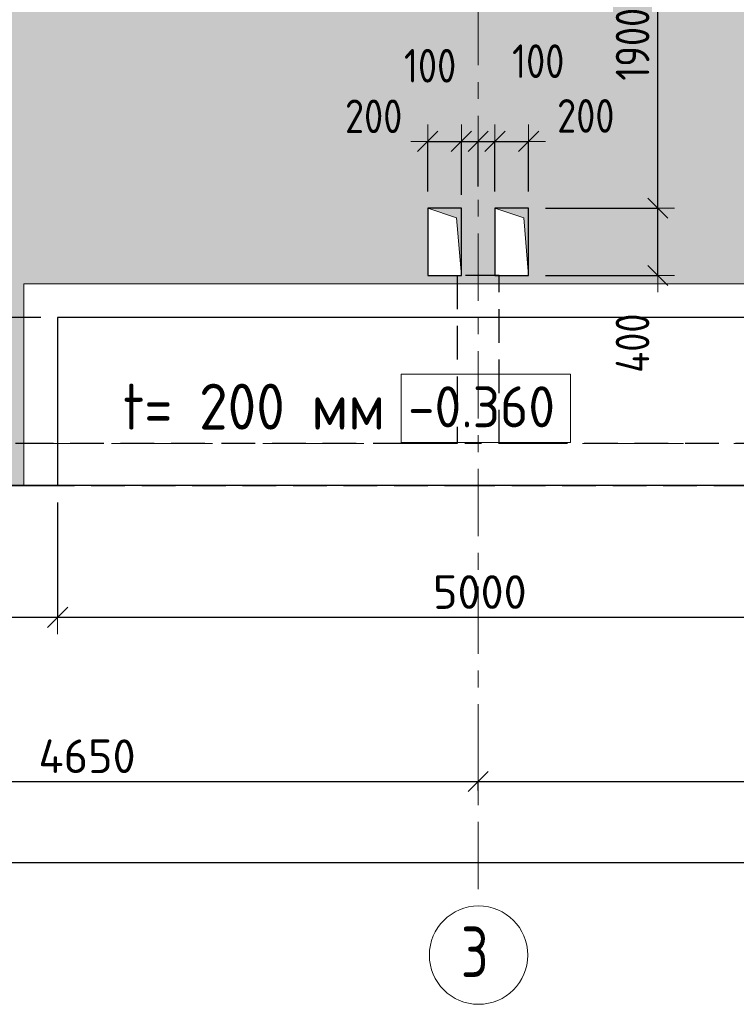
# Model space of a CAD drawing. Header units: metres. Extents: x -38 to 89, y -15 to 19.
# Tile 6 of 120: x 6.42 to 10.68, y -3.33 to 2.52. Entities that reach past the tile are written whole.
import ezdxf

# ---------------------------------------------------------------- set-up
doc = ezdxf.new("R2010")
doc.units = ezdxf.units.M
doc.header["$PDMODE"] = 65
for name, pattern in [('______11', [0.5, 0.4, -0.05, 0, -0.05]), ('______2', [0.27, 0.2, -0.07]), ('______5', [1.1, 0.8, -0.1, 0.1, -0.1])]:
    doc.linetypes.add(name, pattern=pattern)
for name, color, linetype, lineweight in [('XR$2$Осевая линия (1)', 7, '______5', 13), ('XR$2$Размерная линия (1)', 7, 'Continuous', 13), ('XR$3$Перекрытие (1)', 7, 'Continuous', 35), ('XR$3$Перекрытие (2)', 7, 'Continuous', 35), ('XR$4$Заливка', 7, 'Continuous', 13), ('XR$4$Перекрытие (1)', 7, 'Continuous', 35), ('XR$4$Перекрытие (2)', 7, 'Continuous', 35), ('XR$4$Размерная линия (1)', 7, 'Continuous', 13), ('XR$4$Текст_ примечание', 7, 'Continuous', 13), ('XR$6$Стена (1)', 7, 'Continuous', 35)]:
    doc.layers.add(name, color=color, linetype=linetype, lineweight=lineweight)
doc.layers.add('XR$3$Макрос проема_ отверстия', color=7, linetype='Continuous', lineweight=13, true_color=0x2d2d2d)
doc.styles.add('ISOCPEUR', font='txt')
doc.dimstyles.new('DIMSTYLE_3', dxfattribs={"dimtxt": 0.2, "dimasz": 0.2, "dimexe": 0, "dimexo": 0, "dimgap": 0.1, "dimtad": 2, "dimdec": 0, "dimlfac": 1000, "dimrnd": 5, "dimzin": 12, "dimdsep": 46, "dimtxsty": 'ISOCPEUR', "dimblk1": 'ALL_ML_STRICH', "dimblk2": 'ALL_ML_STRICH', "dimsah": 1, "dimcen": 0, "dimclrd": 7, "dimclre": 256, "dimclrt": 7, "dimadec": 0, "dimazin": 0, "dimtfac": 1, "dimtdec": 0, "dimtix": 1, "dimtmove": 2, "dimatfit": 3, "dimfxl": 0, "dimtzin": 0, "dimlwd": 0, "dimlwe": -3, "dimarcsym": 0})
doc.dimstyles.new('DIMSTYLE_6', dxfattribs={"dimtxt": 0.2, "dimasz": 0.2, "dimexe": 0, "dimexo": 0, "dimgap": 0.1, "dimtad": 2, "dimdec": 0, "dimlfac": 1000, "dimrnd": 5, "dimzin": 12, "dimdsep": 46, "dimtxsty": 'ISOCPEUR', "dimblk1": 'ALL_ML_STRICH', "dimblk2": 'ALL_ML_STRICH', "dimsah": 1, "dimcen": 0, "dimclrd": 7, "dimclre": 256, "dimclrt": 7, "dimadec": 0, "dimazin": 0, "dimtfac": 1, "dimtdec": 0, "dimtix": 1, "dimtmove": 2, "dimatfit": 3, "dimfxl": 0, "dimtvp": 1.2, "dimtzin": 0, "dimlwd": 0, "dimlwe": -3, "dimarcsym": 0})

# ---------------------------------------------------------------- blocks, each defined once
blk = doc.blocks.new('ALL_ML_STRICH')
at = {"color": 0, "linetype": 'ByBlock', "lineweight": -2}
for p, q in [((-0.3, -0.3), (0.3, 0.3)), ((0, -0.5), (0, 0.5)), ((-1, 0), (0.5, 0))]:
    blk.add_line(p, q, dxfattribs=at)
blk = doc.blocks.new('*D6')
at = {"layer": 'DEFPOINTS', "color": 7, "linetype": 'Continuous', "lineweight": 13, "transparency": 33554687}
for p in [(4.5, -2.009), (4.5, -2.0432), (9.15, -2.0432)]:
    blk.add_point(p, dxfattribs=at)
at = {"layer": 'XR$2$Размерная линия (1)', "color": 9, "linetype": 'Continuous', "lineweight": -2, "true_color": 0xc7c7c7, "transparency": 33554687}
for p, q in [((4.5, -2.0632), (4.5, -2.009)), ((9.15, -2.0632), (9.15, -2.009))]:
    blk.add_line(p, q, dxfattribs=at)
at = {"layer": 'XR$2$Размерная линия (1)', "color": 7, "linetype": 'Continuous', "lineweight": -2, "transparency": 33554687}
blk.add_line((4.5, -2.009), (9.15, -2.009), dxfattribs=at)
at = {"layer": 'XR$2$Размерная линия (1)', "color": 7, "linetype": 'Continuous', "lineweight": 13, "transparency": 33554687, "xscale": 0.2, "yscale": 0.2, "zscale": 0.2, "rotation": 180}
blk.add_blockref('ALL_ML_STRICH', (4.5, -2.009), dxfattribs=at)
at = {"layer": 'XR$2$Размерная линия (1)', "color": 7, "linetype": 'Continuous', "lineweight": 13, "transparency": 33554687, "xscale": 0.2, "yscale": 0.2, "zscale": 0.2}
blk.add_blockref('ALL_ML_STRICH', (9.15, -2.009), dxfattribs=at)
at = {"layer": 'XR$2$Размерная линия (1)', "color": 7, "linetype": 'Continuous', "lineweight": 13, "transparency": 33554687, "insert": (6.825, -1.859), "char_height": 0.2, "width": 0.8, "attachment_point": 5, "style": 'ISOCPEUR'}
blk.add_mtext('\\A1;{4650}', dxfattribs=at)
blk = doc.blocks.new('*D7')
at = {"layer": 'DEFPOINTS', "color": 7, "linetype": 'Continuous', "lineweight": 13, "transparency": 33554687}
for p in [(9.15, -2.009), (9.15, -2.0432), (13.75, -2.0432)]:
    blk.add_point(p, dxfattribs=at)
at = {"layer": 'XR$2$Размерная линия (1)', "color": 9, "linetype": 'Continuous', "lineweight": -2, "true_color": 0xc7c7c7, "transparency": 33554687}
for p, q in [((9.15, -2.0632), (9.15, -2.009)), ((13.75, -2.0632), (13.75, -2.009))]:
    blk.add_line(p, q, dxfattribs=at)
at = {"layer": 'XR$2$Размерная линия (1)', "color": 7, "linetype": 'Continuous', "lineweight": -2, "transparency": 33554687}
blk.add_line((9.15, -2.009), (13.75, -2.009), dxfattribs=at)
at = {"layer": 'XR$2$Размерная линия (1)', "color": 7, "linetype": 'Continuous', "lineweight": 13, "transparency": 33554687, "xscale": 0.2, "yscale": 0.2, "zscale": 0.2, "rotation": 180}
blk.add_blockref('ALL_ML_STRICH', (9.15, -2.009), dxfattribs=at)
at = {"layer": 'XR$2$Размерная линия (1)', "color": 7, "linetype": 'Continuous', "lineweight": 13, "transparency": 33554687, "xscale": 0.2, "yscale": 0.2, "zscale": 0.2}
blk.add_blockref('ALL_ML_STRICH', (13.75, -2.009), dxfattribs=at)
at = {"layer": 'XR$2$Размерная линия (1)', "color": 7, "linetype": 'Continuous', "lineweight": 13, "transparency": 33554687, "insert": (11.45, -1.859), "char_height": 0.2, "width": 0.8, "attachment_point": 5, "style": 'ISOCPEUR'}
blk.add_mtext('\\A1;{4600}', dxfattribs=at)
blk = doc.blocks.new('*D18')
at = {"layer": 'DEFPOINTS', "color": 7, "linetype": 'Continuous', "lineweight": 13, "transparency": 33554687}
for p in [(0.5, -2.3633), (61.6, -2.4001), (0.5, -2.4901)]:
    blk.add_point(p, dxfattribs=at)
at = {"layer": 'XR$2$Размерная линия (1)', "color": 9, "linetype": 'Continuous', "lineweight": -2, "true_color": 0xc7c7c7, "transparency": 33554687}
for p, q in [((0.5, -2.3833), (0.5, -2.4901)), ((61.6, -2.4201), (61.6, -2.4901))]:
    blk.add_line(p, q, dxfattribs=at)
at = {"layer": 'XR$2$Размерная линия (1)', "color": 7, "linetype": 'Continuous', "lineweight": -2, "transparency": 33554687}
blk.add_line((0.5, -2.4901), (61.6, -2.4901), dxfattribs=at)
at = {"layer": 'XR$2$Размерная линия (1)', "color": 7, "linetype": 'Continuous', "lineweight": 13, "transparency": 33554687, "xscale": 0.2, "yscale": 0.2, "zscale": 0.2, "rotation": 180}
blk.add_blockref('ALL_ML_STRICH', (0.5, -2.4901), dxfattribs=at)
at = {"layer": 'XR$2$Размерная линия (1)', "color": 7, "linetype": 'Continuous', "lineweight": 13, "transparency": 33554687, "xscale": 0.2, "yscale": 0.2, "zscale": 0.2}
blk.add_blockref('ALL_ML_STRICH', (61.6, -2.4901), dxfattribs=at)
at = {"layer": 'XR$2$Размерная линия (1)', "color": 7, "linetype": 'Continuous', "lineweight": 13, "transparency": 33554687, "insert": (31.1, -2.3401), "char_height": 0.2, "width": 1, "attachment_point": 5, "style": 'ISOCPEUR'}
blk.add_mtext('\\A1;{61100}', dxfattribs=at)
blk = doc.blocks.new('Отображение проема', base_point=(-1.158, -49.309))
at = {"layer": 'XR$3$Макрос проема_ отверстия', "true_color": 0x000000, "transparency": 33554687}
blk.add_hatch(color=18, dxfattribs=at).paths.add_polyline_path([(-1.158, -50.109), (-1.045, -49.423), (-0.358, -49.309), (-1.158, -49.309)])
at = {"layer": 'XR$3$Макрос проема_ отверстия', "transparency": 33554687}
for p, q in [((-1.158, -50.109), (-1.158, -49.309)), ((-1.158, -49.309), (-0.358, -49.309)), ((-1.045, -49.423), (-0.358, -49.309)), ((-1.158, -50.109), (-1.045, -49.423))]:
    blk.add_line(p, q, dxfattribs=at)
blk = doc.blocks.new('*D55')
at = {"layer": 'DEFPOINTS', "color": 7, "linetype": 'Continuous', "lineweight": 13, "transparency": 33554687}
for p in [(6.65, 0.7499), (5.7126, -0.2501), (6.65, -0.2501)]:
    blk.add_point(p, dxfattribs=at)
at = {"layer": 'XR$4$Размерная линия (1)', "color": 9, "linetype": 'Continuous', "lineweight": -2, "true_color": 0xc7c7c7, "transparency": 33554687}
for p, q in [((6.55, 0.7499), (5.7126, 0.7499)), ((6.55, -0.2501), (5.7126, -0.2501))]:
    blk.add_line(p, q, dxfattribs=at)
at = {"layer": 'XR$4$Размерная линия (1)', "color": 7, "linetype": 'Continuous', "lineweight": -2, "transparency": 33554687}
blk.add_line((5.7126, -0.2501), (5.7126, 0.7499), dxfattribs=at)
at = {"layer": 'XR$4$Размерная линия (1)', "color": 7, "linetype": 'Continuous', "lineweight": 13, "transparency": 33554687, "xscale": 0.2, "yscale": 0.2, "zscale": 0.2}
for p, rotation in [((5.7126, 0.7499), 90), ((5.7126, -0.2501), 270)]:
    blk.add_blockref('ALL_ML_STRICH', p, dxfattribs=dict(at, rotation=rotation))
at = {"layer": 'XR$4$Размерная линия (1)', "color": 7, "linetype": 'Continuous', "lineweight": 13, "transparency": 33554687, "insert": (5.5626, 0.2799), "char_height": 0.2, "width": 0.8, "attachment_point": 5, "rotation": 90, "style": 'ISOCPEUR'}
blk.add_mtext('\\A1;{1000}', dxfattribs=at)
blk = doc.blocks.new('*D105')
at = {"layer": 'DEFPOINTS', "color": 7, "linetype": 'Continuous', "lineweight": 13, "transparency": 33554687}
for p in [(8.85, 1.7973), (8.85, 1.4), (9.05, 1.3795)]:
    blk.add_point(p, dxfattribs=at)
at = {"layer": 'XR$4$Размерная линия (1)', "color": 9, "linetype": 'Continuous', "lineweight": -2, "true_color": 0xc7c7c7, "transparency": 33554687}
for p, q in [((8.85, 1.5), (8.85, 1.7973)), ((9.05, 1.4795), (9.05, 1.7973))]:
    blk.add_line(p, q, dxfattribs=at)
at = {"layer": 'XR$4$Размерная линия (1)', "color": 7, "linetype": 'Continuous', "lineweight": -2, "transparency": 33554687}
blk.add_line((8.85, 1.7973), (9.05, 1.7973), dxfattribs=at)
at = {"layer": 'XR$4$Размерная линия (1)', "color": 7, "linetype": 'Continuous', "lineweight": 13, "transparency": 33554687, "xscale": 0.2, "yscale": 0.2, "zscale": 0.2, "rotation": 180}
blk.add_blockref('ALL_ML_STRICH', (8.85, 1.7973), dxfattribs=at)
at = {"layer": 'XR$4$Размерная линия (1)', "color": 7, "linetype": 'Continuous', "lineweight": 13, "transparency": 33554687, "xscale": 0.2, "yscale": 0.2, "zscale": 0.2}
blk.add_blockref('ALL_ML_STRICH', (9.05, 1.7973), dxfattribs=at)
at = {"layer": 'XR$4$Размерная линия (1)', "color": 7, "linetype": 'Continuous', "lineweight": 13, "transparency": 33554687, "insert": (8.5287, 1.9463), "char_height": 0.2, "width": 0.5, "attachment_point": 5, "style": 'ISOCPEUR'}
blk.add_mtext('\\W0.83;\\A1;{200}', dxfattribs=at)
blk = doc.blocks.new('*D106')
at = {"layer": 'DEFPOINTS', "color": 7, "linetype": 'Continuous', "lineweight": 13, "transparency": 33554687}
for p in [(9.05, 1.7973), (9.15, 1.4293), (9.05, 1.3795)]:
    blk.add_point(p, dxfattribs=at)
at = {"layer": 'XR$4$Размерная линия (1)', "color": 9, "linetype": 'Continuous', "lineweight": -2, "true_color": 0xc7c7c7, "transparency": 33554687}
for p, q in [((9.05, 1.4795), (9.05, 1.7973)), ((9.15, 1.5293), (9.15, 1.7973))]:
    blk.add_line(p, q, dxfattribs=at)
at = {"layer": 'XR$4$Размерная линия (1)', "color": 7, "linetype": 'Continuous', "lineweight": -2, "transparency": 33554687}
blk.add_line((9.05, 1.7973), (9.15, 1.7973), dxfattribs=at)
at = {"layer": 'XR$4$Размерная линия (1)', "color": 7, "linetype": 'Continuous', "lineweight": 13, "transparency": 33554687, "xscale": 0.2, "yscale": 0.2, "zscale": 0.2, "rotation": 180}
blk.add_blockref('ALL_ML_STRICH', (9.05, 1.7973), dxfattribs=at)
at = {"layer": 'XR$4$Размерная линия (1)', "color": 7, "linetype": 'Continuous', "lineweight": 13, "transparency": 33554687, "xscale": 0.2, "yscale": 0.2, "zscale": 0.2}
blk.add_blockref('ALL_ML_STRICH', (9.15, 1.7973), dxfattribs=at)
at = {"layer": 'XR$4$Размерная линия (1)', "color": 7, "linetype": 'Continuous', "lineweight": 13, "transparency": 33554687, "insert": (8.8643, 2.2471), "char_height": 0.2, "width": 0.5, "attachment_point": 5, "style": 'ISOCPEUR'}
blk.add_mtext('\\W0.83;\\A1;{100}', dxfattribs=at)
blk = doc.blocks.new('*D107')
at = {"layer": 'DEFPOINTS', "color": 7, "linetype": 'Continuous', "lineweight": 13, "transparency": 33554687}
for p in [(9.15, 1.7973), (9.15, 1.4293), (9.25, 1.4)]:
    blk.add_point(p, dxfattribs=at)
at = {"layer": 'XR$4$Размерная линия (1)', "color": 9, "linetype": 'Continuous', "lineweight": -2, "true_color": 0xc7c7c7, "transparency": 33554687}
for p, q in [((9.15, 1.5293), (9.15, 1.7973)), ((9.25, 1.5), (9.25, 1.7973))]:
    blk.add_line(p, q, dxfattribs=at)
at = {"layer": 'XR$4$Размерная линия (1)', "color": 7, "linetype": 'Continuous', "lineweight": -2, "transparency": 33554687}
blk.add_line((9.15, 1.7973), (9.25, 1.7973), dxfattribs=at)
at = {"layer": 'XR$4$Размерная линия (1)', "color": 7, "linetype": 'Continuous', "lineweight": 13, "transparency": 33554687, "xscale": 0.2, "yscale": 0.2, "zscale": 0.2, "rotation": 180}
blk.add_blockref('ALL_ML_STRICH', (9.15, 1.7973), dxfattribs=at)
at = {"layer": 'XR$4$Размерная линия (1)', "color": 7, "linetype": 'Continuous', "lineweight": 13, "transparency": 33554687, "xscale": 0.2, "yscale": 0.2, "zscale": 0.2}
blk.add_blockref('ALL_ML_STRICH', (9.25, 1.7973), dxfattribs=at)
at = {"layer": 'XR$4$Размерная линия (1)', "color": 7, "linetype": 'Continuous', "lineweight": 13, "transparency": 33554687, "insert": (9.5071, 2.2742), "char_height": 0.2, "width": 0.5, "attachment_point": 5, "style": 'ISOCPEUR'}
blk.add_mtext('\\W0.83;\\A1;{100}', dxfattribs=at)
blk = doc.blocks.new('*D108')
at = {"layer": 'DEFPOINTS', "color": 7, "linetype": 'Continuous', "lineweight": 13, "transparency": 33554687}
for p in [(9.25, 1.7973), (9.25, 1.4), (9.45, 1.4)]:
    blk.add_point(p, dxfattribs=at)
at = {"layer": 'XR$4$Размерная линия (1)', "color": 9, "linetype": 'Continuous', "lineweight": -2, "true_color": 0xc7c7c7, "transparency": 33554687}
for p, q in [((9.25, 1.5), (9.25, 1.7973)), ((9.45, 1.5), (9.45, 1.7973))]:
    blk.add_line(p, q, dxfattribs=at)
at = {"layer": 'XR$4$Размерная линия (1)', "color": 7, "linetype": 'Continuous', "lineweight": -2, "transparency": 33554687}
blk.add_line((9.25, 1.7973), (9.45, 1.7973), dxfattribs=at)
at = {"layer": 'XR$4$Размерная линия (1)', "color": 7, "linetype": 'Continuous', "lineweight": 13, "transparency": 33554687, "xscale": 0.2, "yscale": 0.2, "zscale": 0.2, "rotation": 180}
blk.add_blockref('ALL_ML_STRICH', (9.25, 1.7973), dxfattribs=at)
at = {"layer": 'XR$4$Размерная линия (1)', "color": 7, "linetype": 'Continuous', "lineweight": 13, "transparency": 33554687, "xscale": 0.2, "yscale": 0.2, "zscale": 0.2}
blk.add_blockref('ALL_ML_STRICH', (9.45, 1.7973), dxfattribs=at)
at = {"layer": 'XR$4$Размерная линия (1)', "color": 7, "linetype": 'Continuous', "lineweight": 13, "transparency": 33554687, "insert": (9.7897, 1.9489), "char_height": 0.2, "width": 0.5, "attachment_point": 5, "style": 'ISOCPEUR'}
blk.add_mtext('\\W0.83;\\A1;{200}', dxfattribs=at)
blk = doc.blocks.new('*D130')
at = {"layer": 'DEFPOINTS', "color": 7, "linetype": 'Continuous', "lineweight": 13, "transparency": 33554687}
for p in [(9.45, 1.4), (9.45, 1), (10.2177, 1)]:
    blk.add_point(p, dxfattribs=at)
at = {"layer": 'XR$4$Размерная линия (1)', "color": 9, "linetype": 'Continuous', "lineweight": -2, "true_color": 0xc7c7c7, "transparency": 33554687}
for p, q in [((9.55, 1.4), (10.2177, 1.4)), ((9.55, 1), (10.2177, 1))]:
    blk.add_line(p, q, dxfattribs=at)
at = {"layer": 'XR$4$Размерная линия (1)', "color": 7, "linetype": 'Continuous', "lineweight": -2, "transparency": 33554687}
blk.add_line((10.2177, 1), (10.2177, 1.4), dxfattribs=at)
at = {"layer": 'XR$4$Размерная линия (1)', "color": 7, "linetype": 'Continuous', "lineweight": 13, "transparency": 33554687, "xscale": 0.2, "yscale": 0.2, "zscale": 0.2}
for p, rotation in [((10.2177, 1.4), 90), ((10.2177, 1), 270)]:
    blk.add_blockref('ALL_ML_STRICH', p, dxfattribs=dict(at, rotation=rotation))
at = {"layer": 'XR$4$Размерная линия (1)', "color": 7, "linetype": 'Continuous', "lineweight": 13, "transparency": 33554687, "insert": (10.0674, 0.5974), "char_height": 0.2, "width": 0.5, "attachment_point": 5, "rotation": 90, "style": 'ISOCPEUR'}
blk.add_mtext('\\W0.83;\\A1;{400}', dxfattribs=at)
blk = doc.blocks.new('*D131')
at = {"layer": 'DEFPOINTS', "color": 7, "linetype": 'Continuous', "lineweight": 13, "transparency": 33554687}
for p in [(10.4305, 3.3), (9.45, 1.4), (10.2177, 1.4)]:
    blk.add_point(p, dxfattribs=at)
at = {"layer": 'XR$4$Размерная линия (1)', "color": 9, "linetype": 'Continuous', "lineweight": -2, "true_color": 0xc7c7c7, "transparency": 33554687}
for p, q in [((10.5305, 3.3), (10.2177, 3.3)), ((9.55, 1.4), (10.2177, 1.4))]:
    blk.add_line(p, q, dxfattribs=at)
at = {"layer": 'XR$4$Размерная линия (1)', "color": 7, "linetype": 'Continuous', "lineweight": -2, "transparency": 33554687}
blk.add_line((10.2177, 1.4), (10.2177, 3.3), dxfattribs=at)
at = {"layer": 'XR$4$Размерная линия (1)', "color": 7, "linetype": 'Continuous', "lineweight": 13, "transparency": 33554687, "xscale": 0.2, "yscale": 0.2, "zscale": 0.2}
for p, rotation in [((10.2177, 3.3), 90), ((10.2177, 1.4), 270)]:
    blk.add_blockref('ALL_ML_STRICH', p, dxfattribs=dict(at, rotation=rotation))
at = {"layer": 'XR$4$Размерная линия (1)', "color": 7, "linetype": 'Continuous', "lineweight": 13, "transparency": 33554687, "insert": (10.0677, 2.375), "char_height": 0.2, "width": 0.666667, "attachment_point": 5, "rotation": 90, "style": 'ISOCPEUR'}
blk.add_mtext('\\W0.83;\\A1;{1900}', dxfattribs=at)
blk = doc.blocks.new('*D478')
at = {"layer": 'DEFPOINTS', "color": 7, "linetype": 'Continuous', "lineweight": 13, "transparency": 33554687}
for p in [(0.175, -0.25), (6.65, -0.2501), (0.175, -1.0326)]:
    blk.add_point(p, dxfattribs=at)
at = {"layer": 'XR$4$Размерная линия (1)', "color": 9, "linetype": 'Continuous', "lineweight": -2, "true_color": 0xc7c7c7, "transparency": 33554687}
for p, q in [((0.175, -0.35), (0.175, -1.0326)), ((6.65, -0.3501), (6.65, -1.0326))]:
    blk.add_line(p, q, dxfattribs=at)
at = {"layer": 'XR$4$Размерная линия (1)', "color": 7, "linetype": 'Continuous', "lineweight": -2, "transparency": 33554687}
blk.add_line((0.175, -1.0326), (6.65, -1.0326), dxfattribs=at)
at = {"layer": 'XR$4$Размерная линия (1)', "color": 7, "linetype": 'Continuous', "lineweight": 13, "transparency": 33554687, "xscale": 0.2, "yscale": 0.2, "zscale": 0.2, "rotation": 180}
blk.add_blockref('ALL_ML_STRICH', (0.175, -1.0326), dxfattribs=at)
at = {"layer": 'XR$4$Размерная линия (1)', "color": 7, "linetype": 'Continuous', "lineweight": 13, "transparency": 33554687, "xscale": 0.2, "yscale": 0.2, "zscale": 0.2}
blk.add_blockref('ALL_ML_STRICH', (6.65, -1.0326), dxfattribs=at)
at = {"layer": 'XR$4$Размерная линия (1)', "color": 7, "linetype": 'Continuous', "lineweight": 13, "transparency": 33554687, "insert": (3.4125, -0.8826), "char_height": 0.2, "width": 0.8, "attachment_point": 5, "style": 'ISOCPEUR'}
blk.add_mtext('\\A1;{6475}', dxfattribs=at)
blk = doc.blocks.new('*D479')
at = {"layer": 'DEFPOINTS', "color": 7, "linetype": 'Continuous', "lineweight": 13, "transparency": 33554687}
for p in [(6.65, -0.2501), (11.65, -0.2496), (6.65, -1.0326)]:
    blk.add_point(p, dxfattribs=at)
at = {"layer": 'XR$4$Размерная линия (1)', "color": 9, "linetype": 'Continuous', "lineweight": -2, "true_color": 0xc7c7c7, "transparency": 33554687}
for p, q in [((6.65, -0.3501), (6.65, -1.0326)), ((11.65, -0.3496), (11.65, -1.0326))]:
    blk.add_line(p, q, dxfattribs=at)
at = {"layer": 'XR$4$Размерная линия (1)', "color": 7, "linetype": 'Continuous', "lineweight": -2, "transparency": 33554687}
blk.add_line((6.65, -1.0326), (11.65, -1.0326), dxfattribs=at)
at = {"layer": 'XR$4$Размерная линия (1)', "color": 7, "linetype": 'Continuous', "lineweight": 13, "transparency": 33554687, "xscale": 0.2, "yscale": 0.2, "zscale": 0.2, "rotation": 180}
blk.add_blockref('ALL_ML_STRICH', (6.65, -1.0326), dxfattribs=at)
at = {"layer": 'XR$4$Размерная линия (1)', "color": 7, "linetype": 'Continuous', "lineweight": 13, "transparency": 33554687, "xscale": 0.2, "yscale": 0.2, "zscale": 0.2}
blk.add_blockref('ALL_ML_STRICH', (11.65, -1.0326), dxfattribs=at)
at = {"layer": 'XR$4$Размерная линия (1)', "color": 7, "linetype": 'Continuous', "lineweight": 13, "transparency": 33554687, "insert": (9.16, -0.8826), "char_height": 0.2, "width": 0.8, "attachment_point": 5, "style": 'ISOCPEUR'}
blk.add_mtext('\\A1;{5000}', dxfattribs=at)

msp = doc.modelspace()

# ---------------------------------------------------------------- hatches: boundary and pattern name
at = {"layer": 'XR$4$Заливка', "linetype": 'Continuous', "lineweight": 13, "true_color": 0xf1f1f1, "transparency": 33554687}
h = msp.add_hatch(color=7, dxfattribs=at)
h.paths.add_polyline_path([(16.1, 14.59), (16.1, 16.65), (7.2, 16.65), (7.2, 15.4), (1.8, 15.4), (1.8, 16.65), (0.25, 16.65), (0.25, 14.05), (0.175, 14.05), (0.175, -0.25), (6.45, -0.25), (6.45, 0.95), (11.85, 0.95), (11.85, -0.25), (16.75, -0.25), (16.75, 0.95), (22.15, 0.95), (22.15, -0.25), (28.375, -0.25), (28.375, 1.2), (32.625, 1.2), (32.625, -0.25), (32.675, -0.25), (32.675, 16.65), (32.625, 16.65), (32.625, 15.4), (26.03, 15.4), (26.03, 16.65), (23.6503, 16.65), (23.6503, 11.79), (21.88, 11.79), (21.88, 16.65), (19.08, 16.65), (19.08, 14.59)])
h.paths.add_polyline_path([(27.93, 14.15), (28.13, 14.15), (28.13, 13.75), (27.93, 13.75)], flags=16)
h.paths.add_polyline_path([(28.33, 10), (28.33, 10.4), (28.53, 10.4), (28.53, 10)], flags=16)
h.paths.add_polyline_path([(28.33, 11.6), (28.53, 11.6), (28.53, 11.2), (28.33, 11.2)], flags=16)
h.paths.add_polyline_path([(28.33, 12.8), (28.53, 12.8), (28.53, 12.4), (28.33, 12.4)], flags=16)
h.paths.add_polyline_path([(21.68, 15.675), (21.73, 15.675), (21.73, 15.625), (21.68, 15.625)], flags=16)
h.paths.add_polyline_path([(21.63, 16.2), (21.53, 16.2), (21.53, 16.4), (21.63, 16.4)], flags=16)
h.paths.add_polyline_path([(1.3, 7.2), (1.3, 7.15), (1.25, 7.15), (1.25, 7.2)], flags=16)
h.paths.add_polyline_path([(30.3763, 5.6203), (30.3523, 5.6281), (30.3319, 5.643), (30.3171, 5.6634), (30.3093, 5.6874), (30.3093, 5.7126), (30.3171, 5.7366), (30.3319, 5.757), (30.3523, 5.7719), (30.3763, 5.7797), (30.4016, 5.7797), (30.4256, 5.7719), (30.446, 5.757), (30.4608, 5.7366), (30.4686, 5.7126), (30.4686, 5.6874), (30.4608, 5.6634), (30.446, 5.643), (30.4256, 5.6281), (30.4016, 5.6203)], flags=16)
h.paths.add_polyline_path([(1.3, 7.45), (1.3, 7.4), (1.25, 7.4), (1.25, 7.45)], flags=16)
h.paths.add_polyline_path([(12.75, 10.1), (12.7, 10.1), (12.7, 10.15), (12.75, 10.15)], flags=16)
h.paths.add_polyline_path([(12.75, 10.65), (12.7, 10.65), (12.7, 10.7), (12.75, 10.7)], flags=16)
h.paths.add_polyline_path([(29.87, 9.6), (29.87, 9.2), (29.67, 9.2), (29.67, 9.6)], flags=16)
h.paths.add_polyline_path([(32.05, 8.93), (32.45, 8.93), (32.45, 8.53), (32.05, 8.53)], flags=16)
h.paths.add_polyline_path([(32.25, 5.54), (32.45, 5.54), (32.45, 5.14), (32.25, 5.14)], flags=16)
h.paths.add_polyline_path([(32.25, 5.82), (32.45, 5.82), (32.45, 5.62), (32.25, 5.62)], flags=16)
h.paths.add_polyline_path([(4.4, 14.95), (4.2, 14.95), (4.2, 15.35), (4.4, 15.35)], flags=16)
h.paths.add_polyline_path([(4.8, 15.35), (4.8, 14.95), (4.6, 14.95), (4.6, 15.35)], flags=16)
h.paths.add_polyline_path([(12.475, 9.2), (12.125, 9.2), (12.125, 9.4), (12.475, 9.4)], flags=16)
h.paths.add_polyline_path([(4.94, 7.2), (4.94, 6.8), (4.54, 6.8), (4.54, 7.2)], flags=16)
h.paths.add_polyline_path([(14.0049, 9.3), (13.6049, 9.3), (13.6049, 9.7), (14.0049, 9.7)], flags=16)
h.paths.add_polyline_path([(14.25, 7.1), (13.85, 7.1), (13.85, 7.32), (14.25, 7.32)], flags=16)
h.paths.add_polyline_path([(19.35, 1), (19.15, 1), (19.15, 1.4), (19.35, 1.4)], flags=16)
h.paths.add_polyline_path([(19.35, 4.32), (19.3, 4.32), (19.3, 4.37), (19.35, 4.37)], flags=16)
h.paths.add_polyline_path([(19.75, 1), (19.55, 1), (19.55, 1.4), (19.75, 1.4)], flags=16)
h.paths.add_polyline_path([(21.45, 7.2), (21.45, 6.85), (21.25, 6.85), (21.25, 7.2)], flags=16)
h.paths.add_polyline_path([(21.65, 6.87), (21.65, 7.27), (22.05, 7.27), (22.05, 6.87)], flags=16)
h.paths.add_polyline_path([(19.35, 4.92), (19.35, 4.87), (19.3, 4.87), (19.3, 4.92)], flags=16)
h.paths.add_polyline_path([(22.795, 9.52), (23.295, 9.52), (23.295, 9.36), (22.795, 9.36)], flags=16)
h.paths.add_polyline_path([(19.325, 7.2), (19.325, 6.85), (19.125, 6.85), (19.125, 7.2)], flags=16)
h.paths.add_polyline_path([(16.17, 4.72), (16.17, 5.12), (16.57, 5.12), (16.57, 4.72)], flags=16)
h.paths.add_polyline_path([(22.58, 9.505), (22.58, 9.125), (21.88, 9.125), (21.88, 9.505)], flags=16)
h.paths.add_polyline_path([(8.85, 1), (8.85, 1.4), (9.05, 1.4), (9.05, 1)], flags=16)
h.paths.add_polyline_path([(9.25, 1.4), (9.45, 1.4), (9.45, 1), (9.25, 1)], flags=16)
h.paths.add_polyline_path([(23.445, 9.36), (23.445, 9.52), (23.715, 9.52), (23.715, 9.36)], flags=16)
h.paths.add_polyline_path([(23.8, 4.92), (23.85, 4.92), (23.85, 4.87), (23.8, 4.87)], flags=16)
h.paths.add_polyline_path([(25.98, 16.4), (25.98, 16.3), (25.78, 16.3), (25.78, 16.4)], flags=16)
h.paths.add_polyline_path([(26.233, 4.8037), (26.2181, 4.8241), (26.2103, 4.8481), (26.2103, 4.8733), (26.2181, 4.8973), (26.233, 4.9177), (26.2534, 4.9326), (26.2774, 4.9404), (26.3026, 4.9404), (26.3266, 4.9326), (26.347, 4.9177), (26.3619, 4.8973), (26.3697, 4.8733), (26.3697, 4.8481), (26.3619, 4.8241), (26.347, 4.8037), (26.3266, 4.7888), (26.3026, 4.781), (26.2774, 4.781), (26.2534, 4.7888)], flags=16)
h.paths.add_polyline_path([(25.85, 6.87), (25.85, 7.27), (26.25, 7.27), (26.25, 6.87)], flags=16)
h.paths.add_polyline_path([(23.85, 4.37), (23.85, 4.32), (23.8, 4.32), (23.8, 4.37)], flags=16)
h.paths.add_polyline_path([(26.23, 14.6), (26.43, 14.6), (26.43, 14.2), (26.23, 14.2)], flags=16)
h.paths.add_polyline_path([(5.73, 10.925), (5.73, 10.675), (5.48, 10.675), (5.48, 10.925)], flags=16)
h.paths.add_polyline_path([(6.1, 11.5), (6.3, 11.5), (6.3, 11.15), (6.1, 11.15)], flags=16)
h.paths.add_polyline_path([(6.02, 11.5), (6.02, 11.1), (5.62, 11.1), (5.62, 11.5)], flags=16)
h.paths.add_polyline_path([(5.2, 11.5), (5.4, 11.5), (5.4, 11.15), (5.2, 11.15)], flags=16)
h.paths.add_polyline_path([(7.7499, 11.775), (7.7499, 11.725), (7.6999, 11.725), (7.6999, 11.775)], flags=16)
h.paths.add_polyline_path([(12.1, 11.48), (12.1, 11.88), (12.5, 11.88), (12.5, 11.48)], flags=16)
h.paths.add_polyline_path([(26.23, 15.2), (26.43, 15.2), (26.43, 14.8), (26.23, 14.8)], flags=16)
h.paths.add_polyline_path([(26.23, 13), (26.23, 13.4), (26.43, 13.4), (26.43, 13)], flags=16)
h.paths.add_polyline_path([(26.23, 9.53), (26.63, 9.53), (26.63, 9.13), (26.23, 9.13)], flags=16)
h.paths.add_polyline_path([(23.625, 6.47), (23.625, 6.67), (23.825, 6.67), (23.825, 6.47)], flags=16)
h.paths.add_polyline_path([(23.51, 7.17), (23.91, 7.17), (23.91, 6.87), (23.51, 6.87)], flags=16)
h.paths.add_polyline_path([(21.6895, 4.8733), (21.6895, 4.8481), (21.6817, 4.8241), (21.6669, 4.8037), (21.6465, 4.7888), (21.6225, 4.781), (21.5973, 4.781), (21.5733, 4.7888), (21.5528, 4.8037), (21.538, 4.8241), (21.5302, 4.8481), (21.5302, 4.8733), (21.538, 4.8973), (21.5528, 4.9177), (21.5733, 4.9326), (21.5973, 4.9404), (21.6225, 4.9404), (21.6465, 4.9326), (21.6669, 4.9177), (21.6817, 4.8973)], flags=16)
h.paths.add_polyline_path([(28.33, 13.4), (28.53, 13.4), (28.53, 13), (28.33, 13)], flags=16)
h.paths.add_polyline_path([(13.85, 5.21), (13.85, 5.56), (14.05, 5.56), (14.05, 5.21)], flags=16)
h.paths.add_polyline_path([(13.65, 5.42), (13.65, 5.02), (13.25, 5.02), (13.25, 5.42)], flags=16)
h.paths.add_polyline_path([(13.85, 4.68), (13.85, 5.13), (14.1, 5.13), (14.1, 4.68)], flags=16)
h.paths.add_polyline_path([(13.65, 4.9), (13.65, 4.7), (13.3, 4.7), (13.3, 4.9)], flags=16)
h.paths.add_polyline_path([(16.46, 7.55), (16.46, 7.9), (16.66, 7.9), (16.66, 7.55)], flags=16)
h.paths.add_polyline_path([(11.4302, 5.0967), (11.438, 5.0727), (11.438, 5.0475), (11.4302, 5.0235), (11.4153, 5.003), (11.3949, 4.9882), (11.3709, 4.9804), (11.3457, 4.9804), (11.3217, 4.9882), (11.3013, 5.003), (11.2864, 5.0235), (11.2786, 5.0475), (11.2786, 5.0727), (11.2864, 5.0967), (11.3013, 5.1171), (11.3217, 5.132), (11.3457, 5.1398), (11.3709, 5.1398), (11.3949, 5.132), (11.4153, 5.1171)], flags=16)
h.paths.add_polyline_path([(9.25, 4.0881), (9.35, 4.0881), (9.35, 3.8881), (9.25, 3.8881)], flags=16)
h.paths.add_polyline_path([(8.3403, 3.521), (8.5403, 3.521), (8.5403, 3.421), (8.3403, 3.421)], flags=16)
h.paths.add_polyline_path([(15.37, 7.1), (15.37, 7.3), (15.57, 7.3), (15.57, 7.1)], flags=16)
h.paths.add_polyline_path([(17.11, 7.65), (17.11, 7.4), (16.86, 7.4), (16.86, 7.65)], flags=16)
h.paths.add_polyline_path([(16.37, 7.3), (16.57, 7.3), (16.57, 7.1), (16.37, 7.1)], flags=16)
h.paths.add_polyline_path([(13.65, 5.7), (13.65, 5.5), (13.3, 5.5), (13.3, 5.7)], flags=16)
h.paths.add_polyline_path([(28.33, 13.6), (28.33, 14), (28.53, 14), (28.53, 13.6)], flags=16)
h.paths.add_polyline_path([(9.275, 6.87), (9.325, 6.87), (9.325, 6.82), (9.275, 6.82)], flags=16)
h.paths.add_polyline_path([(16.86, 9.09), (16.86, 9.49), (17.26, 9.49), (17.26, 9.09)], flags=16)
h.paths.add_polyline_path([(12.7, 7.75), (12.9, 7.75), (12.9, 7.4), (12.7, 7.4)], flags=16)
h.paths.add_polyline_path([(9.275, 6.32), (9.325, 6.32), (9.325, 6.27), (9.275, 6.27)], flags=16)
h.paths.add_polyline_path([(17.5, 9.28), (17.5, 9.08), (17.3, 9.08), (17.3, 9.28)], flags=16)
h.paths.add_polyline_path([(16.86, 8.8), (16.86, 9), (17.21, 9), (17.21, 8.8)], flags=16)
h.paths.add_polyline_path([(18.38, 9.485), (18.63, 9.485), (18.63, 9.235), (18.38, 9.235)], flags=16)
h.paths.add_polyline_path([(8.7, 5.18), (8.7, 5.38), (9.05, 5.38), (9.05, 5.18)], flags=16)
h.paths.add_polyline_path([(28.53, 15.2), (28.53, 14.8), (28.33, 14.8), (28.33, 15.2)], flags=16)
h.paths.add_polyline_path([(4.265, 12.51), (4.265, 12.71), (4.365, 12.71), (4.365, 12.51)], flags=16)
h.paths.add_polyline_path([(4.635, 12.19), (4.735, 12.19), (4.735, 11.99), (4.635, 11.99)], flags=16)
h.paths.add_polyline_path([(7.1499, 11.725), (7.1499, 11.775), (7.1999, 11.775), (7.1999, 11.725)], flags=16)
h.paths.add_polyline_path([(18.68, 14.54), (18.88, 14.54), (18.88, 14.14), (18.68, 14.14)], flags=16)
h.paths.add_polyline_path([(28.33, 14.6), (28.53, 14.6), (28.53, 14.2), (28.33, 14.2)], flags=16)
h.paths.add_polyline_path([(0.535, 9.09), (0.635, 9.09), (0.635, 8.89), (0.535, 8.89)], flags=16)
h.paths.add_polyline_path([(26.23, 13.6), (26.23, 14), (26.43, 14), (26.43, 13.6)], flags=16)
h.paths.add_polyline_path([(0.535, 6.41), (0.635, 6.41), (0.635, 6.21), (0.535, 6.21)], flags=16)
h.paths.add_polyline_path([(7.815, 9.22), (7.815, 9.38), (8.475, 9.38), (8.475, 9.22)], flags=16)
h.paths.add_polyline_path([(0.7, 7.45), (0.75, 7.45), (0.75, 7.4), (0.7, 7.4)], flags=16)
h.paths.add_polyline_path([(8.645, 9.38), (9.115, 9.38), (9.115, 9.22), (8.645, 9.22)], flags=16)
h.paths.add_polyline_path([(0.75, 7.2), (0.75, 7.15), (0.7, 7.15), (0.7, 7.2)], flags=16)

# ---------------------------------------------------------------- linework, layer by layer
at = {"layer": 'XR$2$Осевая линия (1)', "color": 253, "linetype": '______11', "lineweight": 13, "true_color": 0xa0a0a0, "transparency": 33554687}
for p, q in [((9.15, -2.65), (9.15, 18.35)), ((-2.63, 0), (62.6, 0))]:
    msp.add_line(p, q, dxfattribs=at)
at = {"layer": 'XR$2$Осевая линия (1)', "color": 7, "linetype": 'Continuous', "lineweight": 13, "transparency": 33554687}
msp.add_circle((9.1524, -3.0419), 0.2924, dxfattribs=at)
at = {"layer": 'XR$3$Перекрытие (1)', "color": 7, "linetype": 'Continuous', "lineweight": 13, "transparency": 33554687}
for p, q in [((8.85, 1.4), (8.85, 1)), ((9.05, 1.4), (8.85, 1.4)), ((9.05, 1), (9.05, 1.4)), ((9.25, 1.4), (9.25, 1)), ((9.45, 1.4), (9.25, 1.4)), ((9.45, 1), (9.45, 1.4)), ((8.85, 1), (9.05, 1)), ((9.25, 1), (9.45, 1)), ((6.65, -0.25), (6.65, 0.7499)), ((6.65, 0.7499), (11.65, 0.7498)), ((0.175, -0.25), (6.65, -0.25))]:
    msp.add_line(p, q, dxfattribs=at)
at = {"layer": 'XR$3$Перекрытие (2)', "color": 7, "linetype": 'Continuous', "lineweight": 13, "transparency": 33554687}
for p, q in [((6.45, 0.95), (6.45, -0.25)), ((11.85, 0.95), (6.45, 0.95)), ((6.45, -0.25), (11.85, -0.25))]:
    msp.add_line(p, q, dxfattribs=at)
at = {"layer": 'XR$4$Перекрытие (1)', "color": 7, "linetype": 'Continuous', "lineweight": 25, "transparency": 33554687}
for p, q in [((8.85, 1.4), (8.85, 1)), ((9.05, 1.4), (8.85, 1.4)), ((9.05, 1), (9.05, 1.4)), ((9.25, 1.4), (9.25, 1)), ((9.45, 1.4), (9.25, 1.4)), ((9.45, 1), (9.45, 1.4)), ((8.85, 1), (9.05, 1)), ((9.25, 1), (9.45, 1)), ((6.65, 0.7499), (6.65, -0.25)), ((11.65, 0.7498), (6.65, 0.7499)), ((6.65, -0.25), (0.175, -0.25))]:
    msp.add_line(p, q, dxfattribs=at)
at = {"layer": 'XR$4$Перекрытие (2)', "color": 7, "linetype": '______2', "lineweight": 18, "transparency": 33554687}
for p, q in [((6.45, -0.25), (6.45, 0.95)), ((6.45, 0.95), (11.85, 0.95))]:
    msp.add_line(p, q, dxfattribs=at)
at = {"layer": 'XR$4$Перекрытие (2)', "color": 7, "linetype": 'Continuous', "lineweight": 25, "transparency": 33554687}
msp.add_line((11.65, -0.25), (6.65, -0.25), dxfattribs=at)
at = {"layer": 'XR$4$Текст_ примечание', "color": 7, "linetype": 'Continuous', "lineweight": 13, "transparency": 33554687}
msp.add_lwpolyline([(8.6923, 0.0076), (9.6998, 0.0076), (9.6998, 0.4138), (8.6923, 0.4138), (8.6923, 0.0076)], dxfattribs=at)
at = {"layer": 'XR$6$Стена (1)', "color": 253, "linetype": '______2', "lineweight": -3, "true_color": 0xa0a0a0, "transparency": 33554687}
for p, q in [((9.275, 1), (9.025, 1)), ((9.275, 1), (9.025, 1)), ((9.025, 1), (9.025, 0)), ((9.275, 0), (9.275, 1)), ((6.5198, 0), (6.3998, 0)), ((9.025, 0), (6.5198, 0)), ((11.7802, 0), (9.275, 0)), ((0.25, -0.25), (9.05, -0.25)), ((9.05, -0.25), (19.35, -0.25))]:
    msp.add_line(p, q, dxfattribs=at)

# ---------------------------------------------------------------- block references
at = {"layer": 'XR$3$Макрос проема_ отверстия', "transparency": 33554687, "xscale": 0.5000000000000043, "yscale": 0.2500000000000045, "rotation": 270}
for p in [(9.05, 1.4), (9.45, 1.4)]:
    msp.add_blockref('Отображение проема', p, dxfattribs=at)

# ---------------------------------------------------------------- texts
at = {"layer": 'XR$2$Осевая линия (1)', "color": 7, "linetype": 'Continuous', "lineweight": 13, "transparency": 33554687, "insert": (9.0474, -3.1724), "char_height": 0.3, "width": 0.326407, "attachment_point": 7, "style": 'ISOCPEUR'}
msp.add_mtext('\\W0.78;3', dxfattribs=at)
at = {"layer": 'XR$4$Текст_ примечание', "color": 7, "linetype": 'Continuous', "lineweight": 13, "transparency": 33554687, "attachment_point": 7, "style": 'ISOCPEUR'}
for s, insert, char_height, width in [('\\A1;{\\fISOCPEUR|i0|b0;\\H0.273000;\\W0.909091;\\C7;t= 200 мм}\\P', (7.0383, 0.0835), 0.273, 1.65894), ('\\W0.95;-0.360', (8.7329, 0.0969), 0.24375, 1.041166)]:
    msp.add_mtext(s, dxfattribs=dict(at, insert=insert, char_height=char_height, width=width))

# ---------------------------------------------------------------- dimensions: what is measured, and where the dimension line sits
at = {"layer": 'XR$2$Размерная линия (1)', "color": 7, "linetype": 'Continuous', "lineweight": 13, "transparency": 33554687}
for base, p1, p2, picture, middle in [((9.15, -2.009), (4.5, -2.0632), (9.15, -2.0632), '*D6', (6.825, -1.859)), ((13.75, -2.009), (9.15, -2.0632), (13.75, -2.0632), '*D7', (11.45, -1.859)), ((61.6, -2.4901), (0.5, -2.3833), (61.6, -2.4201), '*D18', (31.1, -2.3401))]:
    dim = msp.add_linear_dim(base=base, p1=p1, p2=p2, dimstyle='DIMSTYLE_3', override={"dimpost": '<>', "dimclrd": 7, "dimclre": 9, "dimclrt": 7, "dimlwd": 0, "dimlwe": 65533}, dxfattribs=at)
    dim.commit()
    dim.dimension.update_dxf_attribs({"geometry": picture, "text_midpoint": middle, "dimtype": 160})
at = {"layer": 'XR$4$Размерная линия (1)', "color": 7, "linetype": 'Continuous', "lineweight": 13, "transparency": 33554687}
for base, p1, p2, dimstyle, picture, middle in [((10.2177, 3.3), (9.55, 1.4), (10.5305, 3.3), 'DIMSTYLE_3', '*D131', (10.0677, 2.375)), ((10.2177, 1.4), (9.55, 1), (9.55, 1.4), 'DIMSTYLE_6', '*D130', (10.0674, 0.5974)), ((5.7126, 0.7499), (6.55, -0.2501), (6.55, 0.7499), 'DIMSTYLE_3', '*D55', (5.5626, 0.2799))]:
    dim = msp.add_linear_dim(base=base, p1=p1, p2=p2, angle=90, dimstyle=dimstyle, override={"dimpost": '<>', "dimclrd": 7, "dimclre": 9, "dimclrt": 7, "dimlwd": 0, "dimlwe": 65533}, dxfattribs=at)
    dim.commit()
    dim.dimension.update_dxf_attribs({"geometry": picture, "text_midpoint": middle, "dimtype": 160})
for base, p1, p2, dimstyle, picture, middle in [((9.25, 1.7973), (9.15, 1.5293), (9.25, 1.5), 'DIMSTYLE_6', '*D107', (9.5071, 2.2742)), ((9.15, 1.7973), (9.05, 1.4795), (9.15, 1.5293), 'DIMSTYLE_6', '*D106', (8.8643, 2.2471)), ((9.05, 1.7973), (8.85, 1.5), (9.05, 1.4795), 'DIMSTYLE_6', '*D105', (8.5287, 1.9463)), ((9.45, 1.7973), (9.25, 1.5), (9.45, 1.5), 'DIMSTYLE_6', '*D108', (9.7897, 1.9489)), ((6.65, -1.0326), (0.175, -0.35), (6.65, -0.3501), 'DIMSTYLE_3', '*D478', (3.4125, -0.8826)), ((11.65, -1.0326), (6.65, -0.3501), (11.65, -0.3496), 'DIMSTYLE_3', '*D479', (9.16, -0.8826))]:
    dim = msp.add_linear_dim(base=base, p1=p1, p2=p2, dimstyle=dimstyle, override={"dimpost": '<>', "dimclrd": 7, "dimclre": 9, "dimclrt": 7, "dimlwd": 0, "dimlwe": 65533}, dxfattribs=at)
    dim.commit()
    dim.dimension.update_dxf_attribs({"geometry": picture, "text_midpoint": middle, "dimtype": 160})

doc.saveas('drawing.dxf')
